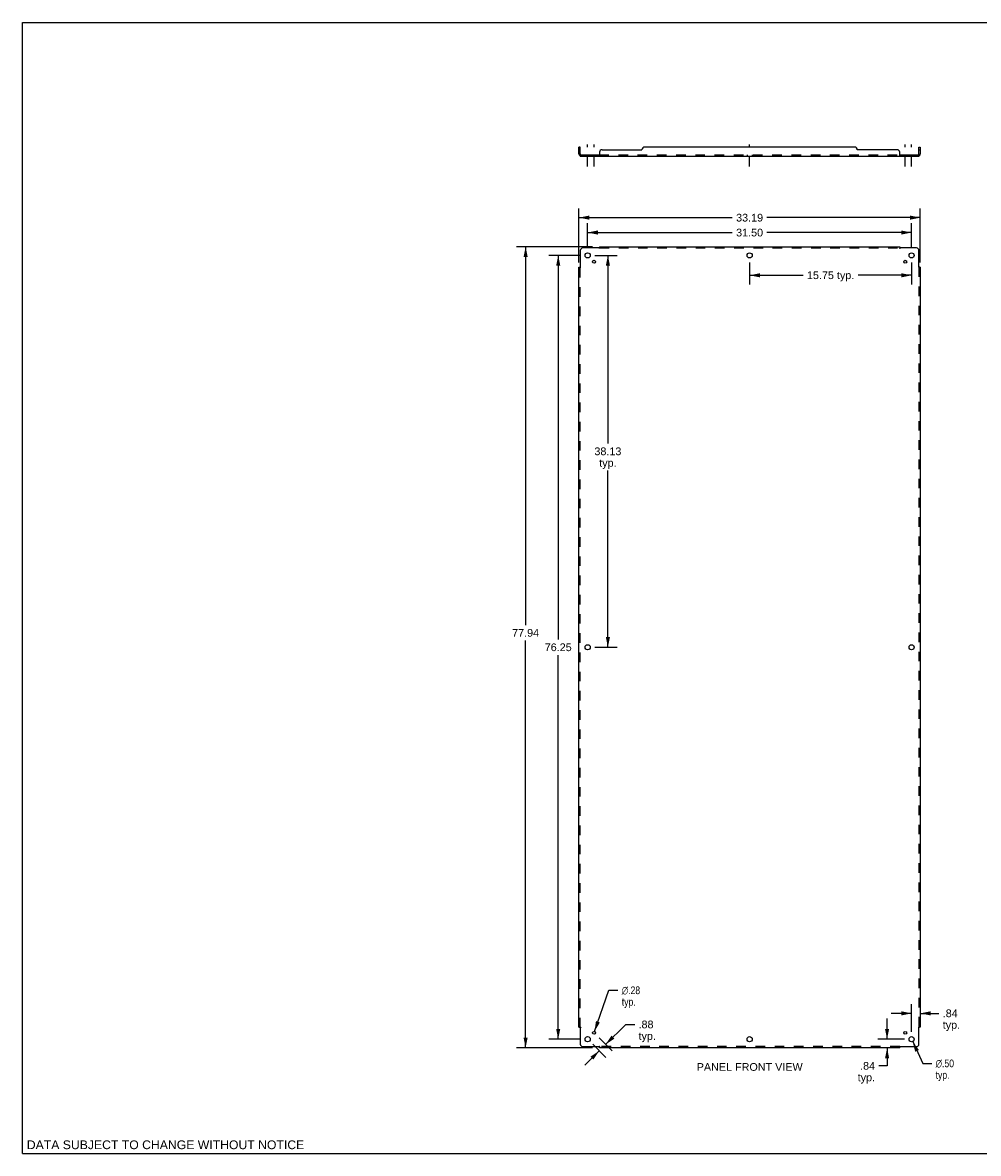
# Model space of a CAD drawing. Header units: inches. Extents: x 0 to 170, y 0 to 110.
# Tile 1 of 2: x 0 to 93, y 0 to 110. Entities that reach past the tile are written whole.
import ezdxf

# ---------------------------------------------------------------- set-up
doc = ezdxf.new("R2010")
doc.units = ezdxf.units.IN
doc.header["$LTSCALE"] = 9.35
doc.header["$MEASUREMENT"] = 0
doc.linetypes.add('DASHED', pattern=[0.2, 0.1, -0.1])
doc.linetypes.add('HIDDEN', pattern=[0.2, 0.1, -0.1])
doc.layers.get('0').update_dxf_attribs({"linetype": 'CONTINUOUS'})
for name, color, linetype in [('21_WIDE_OR_GREATER', 7, 'CONTINUOUS'), ('DEFAULT_2', 8, 'HIDDEN'), ('DIMENSIONS', 7, 'CONTINUOUS')]:
    doc.layers.add(name, color=color, linetype=linetype)
doc.styles.get("Standard").update_dxf_attribs({"font": 'arial.ttf'})
doc.styles.add('TEXTSTYLE_1', font='gdt', dxfattribs={"width": 0.8})
doc.dimstyles.new('DIMSTYLE_1', dxfattribs={"dimtxt": 0.75, "dimasz": 1, "dimexe": 0.09, "dimexo": 0.07, "dimgap": 0.0375, "dimtad": 0, "dimtih": 1, "dimtoh": 1, "dimzin": 4, "dimdsep": 46, "dimtxsty": 'Standard', "dimblk": '_FILLED', "dimblk1": '_FILLED', "dimblk2": '_FILLED', "dimcen": 0.09, "dimadec": 3, "dimazin": 1, "dimtfac": 1, "dimtdec": 3, "dimtofl": 0, "dimtmove": 0, "dimatfit": 3, "dimldrblk": '_FILLED', "dimfxl": 0, "dimtolj": 1, "dimtzin": 4, "dimarcsym": 0})
doc.dimstyles.new('DIMSTYLE_2', dxfattribs={"dimtxt": 0.75, "dimasz": 1, "dimexe": 0.09, "dimexo": 0.07, "dimgap": 0.09, "dimtad": 0, "dimtih": 1, "dimtoh": 1, "dimzin": 4, "dimdsep": 46, "dimtxsty": 'Standard', "dimblk": '_FILLED', "dimblk1": '_FILLED', "dimblk2": '_FILLED', "dimcen": 0.09, "dimadec": 3, "dimazin": 1, "dimtfac": 1, "dimtdec": 3, "dimtofl": 0, "dimtmove": 0, "dimatfit": 1, "dimldrblk": '_FILLED', "dimfxl": 0, "dimtolj": 1, "dimtzin": 4, "dimarcsym": 0})

# ---------------------------------------------------------------- blocks, each defined once
blk = doc.blocks.new('_FILLED')
at = {"color": 0, "linetype": 'ByBlock'}
blk.add_solid([(0, 0), (-1, 0.2), (-1, -0.2)], dxfattribs=at)
blk = doc.blocks.new('*D1')
at = {"layer": 'DIMENSIONS', "color": 2, "linetype": 'Continuous'}
for p, q in [((55.64, 87.36), (57.81, 87.36)), ((56.91, 87.36), (56.91, 69.05)), ((56.91, 49.23), (56.91, 66.42)), ((55.64, 49.23), (57.81, 49.23))]:
    blk.add_line(p, q, dxfattribs=at)
for p, rotation in [((56.91, 87.36), 90), ((56.91, 49.23), 270)]:
    blk.add_blockref('_FILLED', p, dxfattribs=dict(at, rotation=rotation))
at = {"layer": 'DIMENSIONS', "color": 2, "linetype": 'Continuous', "insert": (56.91, 68.67), "char_height": 0.75, "width": 2.6208, "attachment_point": 2, "line_spacing_factor": 0.9}
blk.add_mtext('38.13\\Ptyp.', dxfattribs=at)
blk = doc.blocks.new('*D2')
at = {"layer": 'DIMENSIONS', "color": 2, "linetype": 'Continuous'}
for p, q in [((70.69, 86.66), (70.69, 84.52)), ((86.44, 86.66), (86.44, 84.52)), ((70.69, 85.42), (75.89, 85.42)), ((86.44, 85.42), (81.24, 85.42))]:
    blk.add_line(p, q, dxfattribs=at)
at = {"layer": 'DIMENSIONS', "color": 2, "linetype": 'Continuous', "rotation": 180}
blk.add_blockref('_FILLED', (70.69, 85.42), dxfattribs=at)
at = {"layer": 'DIMENSIONS', "color": 2, "linetype": 'Continuous'}
blk.add_blockref('_FILLED', (86.44, 85.42), dxfattribs=at)
at = {"layer": 'DIMENSIONS', "color": 2, "linetype": 'Continuous', "insert": (78.57, 85.8), "char_height": 0.75, "width": 4.5976, "attachment_point": 2, "line_spacing_factor": 0.9}
blk.add_mtext('15.75 typ.', dxfattribs=at)
blk = doc.blocks.new('*D3')
at = {"layer": 'DIMENSIONS', "color": 2, "linetype": 'Continuous'}
for p, q in [((54.94, 88.06), (54.94, 90.48)), ((86.44, 88.06), (86.44, 90.48)), ((54.94, 89.58), (69.01, 89.58)), ((86.44, 89.58), (72.38, 89.58))]:
    blk.add_line(p, q, dxfattribs=at)
at = {"layer": 'DIMENSIONS', "color": 2, "linetype": 'Continuous', "rotation": 180}
blk.add_blockref('_FILLED', (54.94, 89.58), dxfattribs=at)
at = {"layer": 'DIMENSIONS', "color": 2, "linetype": 'Continuous'}
blk.add_blockref('_FILLED', (86.44, 89.58), dxfattribs=at)
at = {"layer": 'DIMENSIONS', "color": 2, "linetype": 'Continuous', "insert": (70.69, 89.95), "char_height": 0.75, "width": 2.6208, "attachment_point": 2, "line_spacing_factor": 0.9}
blk.add_mtext('31.50', dxfattribs=at)
blk = doc.blocks.new('*D4')
at = {"layer": 'DIMENSIONS', "color": 2, "linetype": 'Continuous'}
for p, q in [((54.1, 86.65), (54.1, 91.93)), ((87.29, 86.65), (87.29, 91.93)), ((54.1, 91.03), (69.01, 91.03)), ((87.29, 91.03), (72.38, 91.03))]:
    blk.add_line(p, q, dxfattribs=at)
at = {"layer": 'DIMENSIONS', "color": 2, "linetype": 'Continuous', "rotation": 180}
blk.add_blockref('_FILLED', (54.1, 91.03), dxfattribs=at)
at = {"layer": 'DIMENSIONS', "color": 2, "linetype": 'Continuous'}
blk.add_blockref('_FILLED', (87.29, 91.03), dxfattribs=at)
at = {"layer": 'DIMENSIONS', "color": 2, "linetype": 'Continuous', "insert": (70.69, 91.4), "char_height": 0.75, "width": 2.6208, "attachment_point": 2, "line_spacing_factor": 0.9}
blk.add_mtext('33.19', dxfattribs=at)
blk = doc.blocks.new('*D5')
at = {"layer": 'DIMENSIONS', "color": 2, "linetype": 'Continuous'}
for p, q in [((54.24, 87.36), (51.18, 87.36)), ((52.08, 87.36), (52.08, 49.98)), ((52.08, 11.11), (52.08, 48.48)), ((54.24, 11.11), (51.18, 11.11))]:
    blk.add_line(p, q, dxfattribs=at)
for p, rotation in [((52.08, 87.36), 90), ((52.08, 11.11), 270)]:
    blk.add_blockref('_FILLED', p, dxfattribs=dict(at, rotation=rotation))
at = {"layer": 'DIMENSIONS', "color": 2, "linetype": 'Continuous', "insert": (52.08, 49.61), "char_height": 0.75, "width": 2.6208, "attachment_point": 2, "line_spacing_factor": 0.9}
blk.add_mtext('76.25', dxfattribs=at)
blk = doc.blocks.new('*D6')
at = {"layer": '21_WIDE_OR_GREATER', "color": 2, "linetype": 'Continuous'}
for p, q in [((55.4, 88.2), (48.01, 88.2)), ((48.91, 88.2), (48.91, 51.39)), ((48.91, 10.26), (48.91, 49.89)), ((55.4, 10.26), (48.01, 10.26))]:
    blk.add_line(p, q, dxfattribs=at)
for p, rotation in [((48.91, 88.2), 90), ((48.91, 10.26), 270)]:
    blk.add_blockref('_FILLED', p, dxfattribs=dict(at, rotation=rotation))
at = {"layer": '21_WIDE_OR_GREATER', "color": 2, "linetype": 'Continuous', "insert": (48.91, 51.01), "char_height": 0.75, "width": 2.6208, "attachment_point": 2, "line_spacing_factor": 0.9}
blk.add_mtext('77.94', dxfattribs=at)
blk = doc.blocks.new('*D7')
at = {"layer": 'DIMENSIONS', "color": 2, "linetype": 'Continuous'}
for p, q in [((55.61, 11.86), (57.01, 15.87)), ((57.01, 15.87), (57.88, 15.87))]:
    blk.add_line(p, q, dxfattribs=at)
at = {"layer": 'DIMENSIONS', "color": 2, "linetype": 'Continuous', "rotation": 250.7183775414}
blk.add_blockref('_FILLED', (55.61, 11.86), dxfattribs=at)
at = {"layer": 'DIMENSIONS', "color": 2, "linetype": 'Continuous', "insert": (58.26, 16.24), "char_height": 0.75, "width": 2.4554, "attachment_point": 1, "line_spacing_factor": 0.9, "style": 'TEXTSTYLE_1'}
blk.add_mtext('{\\fgdt;n}\\fArial;.28\\Ptyp.', dxfattribs=at)
blk = doc.blocks.new('*D8')
at = {"layer": 'DIMENSIONS', "color": 2, "linetype": 'Continuous'}
for p, q in [((56.69, 10.6), (58.64, 12.55)), ((58.64, 12.55), (59.52, 12.55)), ((56.06, 11.23), (57.33, 9.96)), ((56.07, 9.98), (54.66, 8.57)), ((55.44, 10.61), (56.71, 9.34))]:
    blk.add_line(p, q, dxfattribs=at)
for p, rotation in [((56.69, 10.6), 225), ((56.07, 9.98), 45)]:
    blk.add_blockref('_FILLED', p, dxfattribs=dict(at, rotation=rotation))
at = {"layer": 'DIMENSIONS', "color": 2, "linetype": 'Continuous', "insert": (59.89, 12.92), "char_height": 0.75, "width": 1.6868, "attachment_point": 1, "line_spacing_factor": 0.9}
blk.add_mtext('.88\\Ptyp.', dxfattribs=at)
blk = doc.blocks.new('*D9')
at = {"layer": 'DIMENSIONS', "color": 2, "linetype": 'Continuous'}
for p, q in [((86.55, 10.88), (87.53, 8.75)), ((87.53, 8.75), (88.41, 8.75))]:
    blk.add_line(p, q, dxfattribs=at)
at = {"layer": 'DIMENSIONS', "color": 2, "linetype": 'Continuous', "rotation": 114.7864448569}
blk.add_blockref('_FILLED', (86.55, 10.88), dxfattribs=at)
at = {"layer": 'DIMENSIONS', "color": 2, "linetype": 'Continuous', "insert": (88.78, 9.13), "char_height": 0.75, "width": 2.4554, "attachment_point": 1, "line_spacing_factor": 0.9, "style": 'TEXTSTYLE_1'}
blk.add_mtext('{\\fgdt;n}\\fArial;.50\\Ptyp.', dxfattribs=at)
blk = doc.blocks.new('*D10')
at = {"layer": '21_WIDE_OR_GREATER', "color": 2, "linetype": 'Continuous'}
for p, q in [((84.06, 11.11), (84.06, 13.11)), ((85.74, 11.11), (83.16, 11.11)), ((84.06, 10.26), (84.06, 8.51)), ((84.06, 8.51), (83.26, 8.51))]:
    blk.add_line(p, q, dxfattribs=at)
for p, rotation in [((84.06, 11.11), 270), ((84.06, 10.26), 90)]:
    blk.add_blockref('_FILLED', p, dxfattribs=dict(at, rotation=rotation))
at = {"layer": '21_WIDE_OR_GREATER', "color": 2, "linetype": 'Continuous', "insert": (82.89, 8.89), "char_height": 0.75, "width": 1.6868, "attachment_point": 3, "line_spacing_factor": 0.9}
blk.add_mtext('.84\\Ptyp.', dxfattribs=at)
blk = doc.blocks.new('*D11')
at = {"layer": 'DIMENSIONS', "color": 2, "linetype": 'Continuous'}
for p, q in [((86.44, 11.81), (86.44, 14.52)), ((86.44, 13.62), (84.44, 13.62)), ((87.29, 13.62), (89.1, 13.62))]:
    blk.add_line(p, q, dxfattribs=at)
blk.add_blockref('_FILLED', (86.44, 13.62), dxfattribs=at)
at = {"layer": 'DIMENSIONS', "color": 2, "linetype": 'Continuous', "rotation": 180}
blk.add_blockref('_FILLED', (87.29, 13.62), dxfattribs=at)
at = {"layer": 'DIMENSIONS', "color": 2, "linetype": 'Continuous', "insert": (89.47, 14), "char_height": 0.75, "width": 1.6868, "attachment_point": 1, "line_spacing_factor": 0.9}
blk.add_mtext('.84\\Ptyp.', dxfattribs=at)

msp = doc.modelspace()

# ---------------------------------------------------------------- linework, layer by layer
at = {"color": 7, "linetype": 'Continuous'}
for p, q in [((0, 0), (0, 110)), ((0, 110), (170, 110)), ((54.225, 97.888), (54.1, 97.888)), ((54.225, 97.638), (54.1, 97.638)), ((54.186, 97.067), (54.225, 97.114)), ((54.225, 97.25), (54.225, 97.888)), ((54.225, 97.138), (54.225, 97.013)), ((54.225, 97.138), (56.064, 97.138)), ((56.064, 97.138), (56.064, 97.013)), ((85.323, 97.138), (87.162, 97.138)), ((85.323, 97.138), (85.323, 97.013)), ((87.162, 97.888), (87.287, 97.888)), ((87.162, 97.25), (87.162, 97.888)), ((87.162, 97.638), (87.287, 97.638)), ((87.162, 97.138), (87.162, 97.013)), ((87.201, 97.067), (87.162, 97.114)), ((0, 0), (170, 0))]:
    msp.add_line(p, q, dxfattribs=at)
at = {"color": 2, "linetype": 'DASHED'}
for p, q in [((54.944, 96.013), (54.944, 98.138)), ((55.562, 96.013), (55.562, 98.138)), ((70.694, 96.013), (70.694, 98.138)), ((85.825, 96.013), (85.825, 98.138)), ((86.444, 96.013), (86.444, 98.138))]:
    msp.add_line(p, q, dxfattribs=at)
at = {"color": 3, "linetype": 'Continuous'}
for p, q in [((54.1, 97.25), (54.1, 97.888)), ((54.225, 97.013), (87.162, 97.013)), ((56.1, 97.388), (56.1, 97.067)), ((56.35, 97.638), (60.225, 97.638)), ((80.912, 97.888), (60.475, 97.888)), ((85.037, 97.638), (81.162, 97.638)), ((85.287, 97.067), (85.287, 97.388)), ((87.287, 97.888), (87.287, 97.25)), ((56.064, 88.077), (54.475, 88.077)), ((56.083, 88.096), (56.076, 88.089)), ((56.1, 88.202), (56.1, 88.115)), ((56.1, 88.202), (85.287, 88.202)), ((85.287, 88.202), (85.287, 88.115)), ((86.912, 88.077), (85.323, 88.077)), ((54.225, 87.827), (54.225, 86.237)), ((87.162, 86.237), (87.162, 87.827)), ((54.1, 12.264), (54.1, 86.202)), ((54.1, 86.202), (54.186, 86.202)), ((87.181, 86.219), (87.175, 86.225)), ((87.287, 86.202), (87.201, 86.202)), ((87.287, 86.202), (87.287, 12.264)), ((54.1, 12.264), (54.186, 12.264)), ((54.206, 12.247), (54.212, 12.241)), ((54.225, 12.229), (54.225, 10.639)), ((87.162, 10.639), (87.162, 12.229)), ((87.287, 12.264), (87.201, 12.264)), ((54.475, 10.389), (56.064, 10.389)), ((56.1, 10.264), (56.1, 10.351)), ((85.287, 10.264), (56.1, 10.264)), ((85.287, 10.264), (85.287, 10.351)), ((85.304, 10.371), (85.311, 10.377)), ((85.323, 10.389), (86.912, 10.389))]:
    msp.add_line(p, q, dxfattribs=at)
for points in [[(54.186, 97.067), (54.188, 97.065), (54.191, 97.063), (54.193, 97.06), (54.195, 97.057), (54.196, 97.054), (54.198, 97.05), (54.2, 97.047), (54.201, 97.043), (54.205, 97.036)], [(54.205, 97.036), (54.206, 97.033), (54.208, 97.029), (54.209, 97.026), (54.211, 97.024), (54.212, 97.021), (54.214, 97.019), (54.216, 97.017), (54.218, 97.015), (54.22, 97.014), (54.222, 97.014), (54.223, 97.013), (54.225, 97.013)], [(56.089, 97.047), (56.086, 97.039), (56.084, 97.036), (56.083, 97.033), (56.081, 97.029), (56.08, 97.026), (56.078, 97.024), (56.076, 97.021), (56.074, 97.019), (56.073, 97.017), (56.071, 97.015), (56.069, 97.014), (56.067, 97.014), (56.066, 97.013), (56.064, 97.013)], [(56.1, 97.067), (56.098, 97.065), (56.097, 97.063), (56.095, 97.06), (56.093, 97.057), (56.092, 97.054), (56.09, 97.05), (56.089, 97.047)], [(85.287, 97.067), (85.289, 97.065), (85.29, 97.063), (85.292, 97.06), (85.294, 97.057), (85.295, 97.054), (85.297, 97.05), (85.298, 97.047), (85.301, 97.039)], [(85.301, 97.039), (85.303, 97.036), (85.304, 97.033), (85.306, 97.029), (85.307, 97.026), (85.309, 97.024), (85.311, 97.021), (85.313, 97.019), (85.314, 97.017), (85.316, 97.015), (85.318, 97.014), (85.32, 97.014), (85.321, 97.013), (85.323, 97.013)], [(87.186, 97.043), (87.182, 97.036), (87.181, 97.033), (87.179, 97.029), (87.178, 97.026), (87.176, 97.024), (87.175, 97.021), (87.173, 97.019), (87.171, 97.017), (87.169, 97.015), (87.167, 97.014), (87.165, 97.014), (87.164, 97.013), (87.162, 97.013)], [(87.201, 97.067), (87.199, 97.065), (87.196, 97.063), (87.194, 97.06), (87.193, 97.057), (87.191, 97.054), (87.189, 97.05), (87.187, 97.047), (87.186, 97.043)], [(56.076, 88.089), (56.074, 88.087), (56.073, 88.085), (56.071, 88.084), (56.069, 88.082), (56.067, 88.08), (56.066, 88.078), (56.064, 88.077)], [(56.1, 88.115), (56.098, 88.113), (56.097, 88.111), (56.095, 88.109), (56.093, 88.107), (56.092, 88.105), (56.09, 88.103), (56.089, 88.102), (56.087, 88.1), (56.086, 88.099), (56.084, 88.097), (56.083, 88.096)], [(85.287, 88.115), (85.289, 88.113), (85.29, 88.111), (85.292, 88.109), (85.294, 88.107), (85.295, 88.105), (85.297, 88.103), (85.298, 88.102), (85.3, 88.1), (85.301, 88.099), (85.303, 88.097), (85.304, 88.096)], [(85.304, 88.096), (85.311, 88.089), (85.313, 88.087), (85.314, 88.085), (85.316, 88.084), (85.318, 88.082), (85.32, 88.08), (85.321, 88.078), (85.323, 88.077)], [(54.186, 86.202), (54.188, 86.203), (54.191, 86.205), (54.193, 86.207), (54.195, 86.208), (54.196, 86.21), (54.198, 86.211), (54.2, 86.213), (54.201, 86.214), (54.203, 86.216), (54.205, 86.217), (54.206, 86.219)], [(54.206, 86.219), (54.212, 86.225), (54.214, 86.227), (54.216, 86.229), (54.218, 86.231), (54.22, 86.233), (54.222, 86.234), (54.223, 86.236), (54.225, 86.237)], [(87.175, 86.225), (87.173, 86.227), (87.171, 86.229), (87.169, 86.231), (87.167, 86.233), (87.165, 86.234), (87.164, 86.236), (87.162, 86.237)], [(87.201, 86.202), (87.199, 86.203), (87.196, 86.205), (87.194, 86.207), (87.193, 86.208), (87.191, 86.21), (87.189, 86.211), (87.187, 86.213), (87.186, 86.214), (87.184, 86.216), (87.182, 86.217), (87.181, 86.219)], [(54.186, 12.264), (54.188, 12.263), (54.191, 12.261), (54.193, 12.26), (54.195, 12.258), (54.196, 12.256), (54.198, 12.255), (54.2, 12.253), (54.201, 12.252), (54.203, 12.25), (54.205, 12.249), (54.206, 12.247)], [(54.212, 12.241), (54.214, 12.239), (54.216, 12.237), (54.218, 12.235), (54.22, 12.234), (54.222, 12.232), (54.223, 12.23), (54.225, 12.229)], [(87.181, 12.247), (87.175, 12.241), (87.173, 12.239), (87.171, 12.237), (87.169, 12.235), (87.167, 12.234), (87.165, 12.232), (87.164, 12.23), (87.162, 12.229)], [(87.201, 12.264), (87.199, 12.263), (87.196, 12.261), (87.194, 12.26), (87.193, 12.258), (87.191, 12.256), (87.189, 12.255), (87.187, 12.253), (87.186, 12.252), (87.184, 12.25), (87.182, 12.249), (87.181, 12.247)], [(56.083, 10.371), (56.076, 10.377), (56.074, 10.379), (56.073, 10.381), (56.071, 10.383), (56.069, 10.384), (56.067, 10.386), (56.066, 10.388), (56.064, 10.389)], [(56.1, 10.351), (56.098, 10.353), (56.097, 10.355), (56.095, 10.357), (56.093, 10.359), (56.092, 10.361), (56.09, 10.363), (56.089, 10.364), (56.087, 10.366), (56.086, 10.368), (56.084, 10.369), (56.083, 10.371)], [(85.287, 10.351), (85.289, 10.353), (85.29, 10.355), (85.292, 10.357), (85.294, 10.359), (85.295, 10.361), (85.297, 10.363), (85.298, 10.364), (85.3, 10.366), (85.301, 10.368), (85.303, 10.369), (85.304, 10.371)], [(85.311, 10.377), (85.313, 10.379), (85.314, 10.381), (85.316, 10.383), (85.318, 10.384), (85.32, 10.386), (85.321, 10.388), (85.323, 10.389)]]:
    msp.add_lwpolyline(points, dxfattribs=at)
at = {"color": 7, "linetype": 'Continuous'}
for points in [[(54.237, 97.143), (54.235, 97.142), (54.233, 97.141), (54.23, 97.14), (54.228, 97.139)], [(54.248, 97.153), (54.246, 97.151), (54.244, 97.149), (54.242, 97.147), (54.24, 97.145), (54.237, 97.143)], [(54.266, 97.164), (54.265, 97.164), (54.264, 97.164), (54.263, 97.164), (54.262, 97.164), (54.261, 97.164), (54.26, 97.163), (54.259, 97.162), (54.257, 97.161), (54.256, 97.159), (54.254, 97.158), (54.252, 97.156), (54.248, 97.153)], [(56.077, 97.149), (56.076, 97.147), (56.075, 97.145), (56.073, 97.143), (56.072, 97.142), (56.07, 97.141), (56.069, 97.14), (56.067, 97.139), (56.066, 97.138), (56.064, 97.138)], [(56.1, 97.164), (56.098, 97.164), (56.096, 97.164), (56.095, 97.164), (56.093, 97.164), (56.091, 97.164), (56.09, 97.163), (56.088, 97.162), (56.087, 97.161), (56.085, 97.159), (56.084, 97.158), (56.083, 97.156), (56.081, 97.155), (56.08, 97.153), (56.077, 97.149)], [(85.287, 97.164), (85.289, 97.164), (85.291, 97.164), (85.292, 97.164), (85.294, 97.164), (85.296, 97.164), (85.297, 97.163), (85.299, 97.162), (85.3, 97.161), (85.302, 97.159), (85.303, 97.158), (85.304, 97.156), (85.306, 97.155), (85.307, 97.153)], [(85.307, 97.153), (85.31, 97.149), (85.311, 97.147), (85.312, 97.145), (85.314, 97.143), (85.315, 97.142), (85.317, 97.141), (85.318, 97.14), (85.32, 97.139), (85.321, 97.138), (85.323, 97.138)], [(87.121, 97.164), (87.122, 97.164), (87.123, 97.164), (87.124, 97.164), (87.125, 97.164), (87.126, 97.164), (87.127, 97.163), (87.128, 97.162), (87.13, 97.161), (87.131, 97.159), (87.133, 97.158), (87.135, 97.156)], [(87.135, 97.156), (87.139, 97.153), (87.141, 97.151), (87.143, 97.149), (87.145, 97.147), (87.148, 97.145), (87.15, 97.143)], [(87.15, 97.143), (87.152, 97.142), (87.155, 97.141), (87.157, 97.14), (87.159, 97.139)]]:
    msp.add_lwpolyline(points, dxfattribs=at)
at = {"color": 3, "linetype": 'Continuous'}
for centre, radius in [((54.944, 87.358), 0.25), ((70.694, 87.358), 0.25), ((86.444, 87.358), 0.25), ((55.562, 86.739), 0.141), ((85.825, 86.739), 0.141), ((54.944, 49.233), 0.25), ((86.444, 49.233), 0.25), ((54.944, 11.108), 0.25), ((55.562, 11.727), 0.141), ((70.694, 11.108), 0.25), ((85.825, 11.727), 0.141), ((86.444, 11.108), 0.25)]:
    msp.add_circle(centre, radius, dxfattribs=at)
for centre, radius, start, end in [((54.337, 97.25), 0.237, 180, 230.56585), ((56.35, 97.388), 0.25, 90, 180), ((60.475, 97.638), 0.25, 90, 180), ((80.912, 97.638), 0.25, 0, 90), ((85.037, 97.388), 0.25, 0, 90), ((87.05, 97.25), 0.237, 309.43415, 360), ((54.475, 87.827), 0.25, 90, 180), ((86.912, 87.827), 0.25, 0, 90), ((54.475, 10.639), 0.25, 180, 270), ((86.912, 10.639), 0.25, 270, 360)]:
    msp.add_arc(centre, radius, start, end, dxfattribs=at)
at = {"color": 7, "linetype": 'Continuous'}
for centre, start, end in [((54.337, 97.25), 180, 270), ((87.05, 97.25), 270, 360)]:
    msp.add_arc(centre, 0.112, start, end, dxfattribs=at)
at = {"layer": 'DEFAULT_2', "color": 8, "linetype": 'HIDDEN'}
for p, q in [((54.225, 97.114), (54.266, 97.164)), ((54.225, 97.079), (54.225, 97.079)), ((54.245, 97.139), (54.245, 97.138)), ((54.248, 97.142), (54.248, 97.142)), ((54.694, 97.138), (54.694, 97.013)), ((55.194, 97.138), (55.194, 97.013)), ((55.422, 97.138), (55.422, 97.013)), ((55.703, 97.138), (55.703, 97.013)), ((56.064, 97.138), (85.323, 97.138)), ((70.444, 97.138), (70.444, 97.013)), ((70.944, 97.138), (70.944, 97.013)), ((85.684, 97.138), (85.684, 97.013)), ((85.965, 97.138), (85.965, 97.013)), ((86.194, 97.138), (86.194, 97.013)), ((86.694, 97.138), (86.694, 97.013)), ((87.162, 97.114), (87.121, 97.164)), ((56.1, 88.115), (56.1, 88.036)), ((56.1, 88.077), (85.287, 88.077)), ((60.225, 88.077), (60.225, 88.202)), ((81.162, 88.077), (81.162, 88.202)), ((85.287, 88.115), (85.287, 88.036)), ((54.186, 86.202), (54.266, 86.202)), ((54.225, 12.264), (54.225, 86.202)), ((87.121, 86.202), (87.201, 86.202)), ((87.162, 86.202), (87.162, 12.264)), ((54.225, 82.077), (54.1, 82.077)), ((87.162, 82.077), (87.287, 82.077)), ((54.225, 16.389), (54.1, 16.389)), ((87.162, 16.389), (87.287, 16.389)), ((54.186, 12.264), (54.266, 12.264)), ((87.121, 12.264), (87.201, 12.264)), ((56.1, 10.351), (56.1, 10.43)), ((85.287, 10.389), (56.1, 10.389)), ((60.225, 10.389), (60.225, 10.264)), ((81.162, 10.389), (81.162, 10.264)), ((85.287, 10.351), (85.287, 10.43))]:
    msp.add_line(p, q, dxfattribs=at)
for points in [[(54.225, 97.079), (54.225, 97.079), (54.225, 97.079), (54.225, 97.079), (54.225, 97.08), (54.225, 97.08), (54.225, 97.081), (54.225, 97.081), (54.225, 97.082), (54.225, 97.082), (54.225, 97.083), (54.225, 97.084), (54.226, 97.084), (54.226, 97.085), (54.226, 97.086), (54.226, 97.087), (54.226, 97.087), (54.226, 97.088), (54.226, 97.089), (54.227, 97.089), (54.227, 97.09), (54.227, 97.091), (54.227, 97.092), (54.227, 97.093), (54.228, 97.093), (54.228, 97.094), (54.228, 97.095), (54.228, 97.096), (54.228, 97.097), (54.229, 97.097), (54.229, 97.098), (54.229, 97.099), (54.229, 97.1), (54.23, 97.101), (54.23, 97.102), (54.23, 97.103), (54.231, 97.104), (54.231, 97.104), (54.231, 97.105), (54.231, 97.106), (54.232, 97.107), (54.232, 97.108), (54.232, 97.109), (54.233, 97.11), (54.233, 97.111), (54.233, 97.112), (54.234, 97.113), (54.234, 97.114), (54.235, 97.115), (54.235, 97.116), (54.235, 97.117), (54.236, 97.118), (54.236, 97.119), (54.237, 97.12), (54.237, 97.121), (54.237, 97.122), (54.238, 97.123), (54.238, 97.124), (54.239, 97.125), (54.239, 97.126), (54.239, 97.127), (54.24, 97.128), (54.24, 97.129), (54.241, 97.129), (54.241, 97.13), (54.241, 97.131), (54.242, 97.132), (54.242, 97.133), (54.243, 97.133), (54.243, 97.134), (54.243, 97.135), (54.244, 97.135), (54.244, 97.136), (54.245, 97.137), (54.245, 97.138), (54.245, 97.138), (54.246, 97.139), (54.246, 97.139), (54.246, 97.14), (54.247, 97.141), (54.247, 97.141), (54.247, 97.142), (54.248, 97.142), (54.248, 97.142), (54.248, 97.142)], [(54.228, 97.139), (54.226, 97.138), (54.225, 97.138)], [(54.225, 97.081), (54.225, 97.081), (54.225, 97.08), (54.225, 97.08), (54.225, 97.079), (54.225, 97.079), (54.225, 97.079), (54.225, 97.079)], [(54.248, 97.142), (54.248, 97.142), (54.248, 97.142), (54.247, 97.142), (54.247, 97.142), (54.247, 97.141), (54.247, 97.141), (54.246, 97.14), (54.246, 97.14), (54.246, 97.139), (54.245, 97.139)], [(87.142, 97.139), (87.142, 97.139), (87.141, 97.14), (87.141, 97.14), (87.141, 97.141), (87.14, 97.141), (87.14, 97.141), (87.14, 97.142), (87.14, 97.142), (87.139, 97.142), (87.139, 97.142), (87.139, 97.142)], [(87.139, 97.142), (87.139, 97.142), (87.139, 97.142), (87.14, 97.142), (87.14, 97.142), (87.14, 97.141), (87.14, 97.141), (87.141, 97.14), (87.141, 97.14), (87.141, 97.139), (87.142, 97.138), (87.142, 97.138), (87.142, 97.137), (87.143, 97.137), (87.143, 97.136), (87.143, 97.135), (87.144, 97.135), (87.144, 97.134), (87.144, 97.133), (87.145, 97.132), (87.145, 97.132), (87.146, 97.131), (87.146, 97.13), (87.146, 97.129), (87.147, 97.129), (87.147, 97.128), (87.147, 97.127), (87.148, 97.126), (87.148, 97.126), (87.149, 97.125), (87.149, 97.124), (87.149, 97.123), (87.15, 97.122), (87.15, 97.121), (87.15, 97.12), (87.151, 97.119), (87.151, 97.119), (87.152, 97.118), (87.152, 97.117), (87.152, 97.116), (87.153, 97.115), (87.153, 97.114), (87.153, 97.113), (87.154, 97.112), (87.154, 97.11), (87.155, 97.109), (87.155, 97.108), (87.155, 97.107), (87.156, 97.106), (87.156, 97.105), (87.156, 97.104), (87.157, 97.103), (87.157, 97.102), (87.157, 97.1), (87.158, 97.099), (87.158, 97.098), (87.158, 97.097), (87.159, 97.096), (87.159, 97.095), (87.159, 97.094), (87.16, 97.093), (87.16, 97.092), (87.16, 97.091), (87.16, 97.09), (87.161, 97.089), (87.161, 97.088), (87.161, 97.087), (87.161, 97.086), (87.161, 97.085), (87.162, 97.084), (87.162, 97.083), (87.162, 97.082), (87.162, 97.081), (87.162, 97.081), (87.162, 97.08), (87.162, 97.079), (87.162, 97.079), (87.162, 97.079)], [(87.159, 97.139), (87.161, 97.138), (87.162, 97.138)], [(87.162, 97.079), (87.162, 97.079), (87.162, 97.079), (87.162, 97.079), (87.162, 97.079), (87.162, 97.079), (87.162, 97.079), (87.162, 97.08), (87.162, 97.08), (87.162, 97.081), (87.162, 97.081)], [(56.077, 88.058), (56.075, 88.062), (56.073, 88.065), (56.072, 88.067), (56.07, 88.069), (56.069, 88.071), (56.067, 88.073), (56.066, 88.075), (56.064, 88.077)], [(56.1, 88.036), (56.098, 88.037), (56.096, 88.037), (56.095, 88.038), (56.093, 88.039), (56.091, 88.04), (56.09, 88.041), (56.088, 88.043), (56.087, 88.044), (56.085, 88.046), (56.084, 88.048), (56.083, 88.049), (56.081, 88.051), (56.08, 88.053), (56.079, 88.055), (56.077, 88.058)], [(85.287, 88.036), (85.289, 88.037), (85.291, 88.037), (85.292, 88.038), (85.294, 88.039), (85.296, 88.04), (85.297, 88.041), (85.299, 88.043), (85.3, 88.044), (85.302, 88.046), (85.303, 88.048), (85.304, 88.049), (85.306, 88.051), (85.307, 88.053), (85.308, 88.055), (85.31, 88.058), (85.312, 88.062)], [(85.312, 88.062), (85.314, 88.065), (85.315, 88.067), (85.317, 88.069), (85.318, 88.071), (85.32, 88.073), (85.321, 88.075), (85.323, 88.077)], [(54.24, 86.227), (54.237, 86.228), (54.235, 86.23), (54.233, 86.231), (54.23, 86.233), (54.228, 86.234), (54.226, 86.236), (54.225, 86.237)], [(54.266, 86.202), (54.265, 86.204), (54.264, 86.205), (54.263, 86.207), (54.262, 86.209), (54.261, 86.21), (54.26, 86.212), (54.259, 86.213), (54.257, 86.215), (54.256, 86.216), (54.254, 86.218), (54.252, 86.219), (54.25, 86.22), (54.248, 86.222), (54.246, 86.223), (54.244, 86.224), (54.24, 86.227)], [(87.121, 86.202), (87.122, 86.204), (87.123, 86.205), (87.124, 86.207), (87.125, 86.209), (87.126, 86.21), (87.127, 86.212), (87.128, 86.213), (87.13, 86.215), (87.131, 86.216), (87.133, 86.218), (87.135, 86.219), (87.137, 86.22), (87.139, 86.222), (87.141, 86.223), (87.143, 86.224)], [(87.143, 86.224), (87.148, 86.227), (87.15, 86.228), (87.152, 86.23), (87.155, 86.231), (87.157, 86.233), (87.159, 86.234), (87.161, 86.236), (87.162, 86.237)], [(54.244, 12.242), (54.24, 12.239), (54.237, 12.238), (54.235, 12.236), (54.233, 12.235), (54.23, 12.233), (54.228, 12.232), (54.226, 12.23), (54.225, 12.229)], [(54.266, 12.264), (54.265, 12.263), (54.264, 12.261), (54.263, 12.259), (54.262, 12.258), (54.261, 12.256), (54.26, 12.255), (54.259, 12.253), (54.257, 12.251), (54.256, 12.25), (54.254, 12.249), (54.252, 12.247), (54.25, 12.246), (54.248, 12.245), (54.246, 12.243), (54.244, 12.242)], [(87.121, 12.264), (87.122, 12.263), (87.123, 12.261), (87.124, 12.259), (87.125, 12.258), (87.126, 12.256), (87.127, 12.255), (87.128, 12.253), (87.13, 12.251), (87.131, 12.25), (87.133, 12.249), (87.135, 12.247), (87.137, 12.246), (87.139, 12.245), (87.141, 12.243), (87.143, 12.242), (87.148, 12.239)], [(87.148, 12.239), (87.15, 12.238), (87.152, 12.236), (87.155, 12.235), (87.157, 12.233), (87.159, 12.232), (87.161, 12.23), (87.162, 12.229)], [(56.075, 10.404), (56.073, 10.402), (56.072, 10.399), (56.07, 10.397), (56.069, 10.395), (56.067, 10.393), (56.066, 10.391), (56.064, 10.389)], [(56.1, 10.43), (56.098, 10.43), (56.096, 10.429), (56.095, 10.428), (56.093, 10.427), (56.091, 10.426), (56.09, 10.425), (56.088, 10.423), (56.087, 10.422), (56.085, 10.42), (56.084, 10.419), (56.083, 10.417), (56.081, 10.415), (56.08, 10.413), (56.079, 10.411), (56.077, 10.409), (56.075, 10.404)], [(85.287, 10.43), (85.289, 10.43), (85.291, 10.429), (85.292, 10.428), (85.294, 10.427), (85.296, 10.426), (85.297, 10.425), (85.299, 10.423), (85.3, 10.422), (85.302, 10.42), (85.303, 10.419), (85.304, 10.417), (85.306, 10.415), (85.307, 10.413), (85.308, 10.411), (85.31, 10.409)], [(85.31, 10.409), (85.312, 10.404), (85.314, 10.402), (85.315, 10.399), (85.317, 10.397), (85.318, 10.395), (85.32, 10.393), (85.321, 10.391), (85.323, 10.389)]]:
    msp.add_lwpolyline(points, dxfattribs=at)
for centre, start, end in [((54.337, 97.25), 230.56585, 270), ((87.05, 97.25), 270, 309.43415)]:
    msp.add_arc(centre, 0.237, start, end, dxfattribs=at)

# ---------------------------------------------------------------- texts
at = {"layer": 'DIMENSIONS', "color": 2, "linetype": 'Continuous', "attachment_point": 2, "line_spacing_factor": 0.9}
for s, insert, char_height, width in [('PANEL FRONT VIEW', (70.7, 8.784), 0.75, 10.28253), ('DATA SUBJECT TO CHANGE WITHOUT NOTICE', (13.897, 1.262), 0.85, 26.92825)]:
    msp.add_mtext(s, dxfattribs=dict(at, insert=insert, char_height=char_height, width=width))

# ---------------------------------------------------------------- dimensions: what is measured, and where the dimension line sits
at = {"layer": '21_WIDE_OR_GREATER', "color": 2, "linetype": 'Continuous'}
dim = msp.add_linear_dim(base=(48.912, 88.202), p1=(55.47, 10.264), p2=(55.47, 88.202), angle=90, dimstyle='DIMSTYLE_1', dxfattribs=at)
dim.commit()
dim.dimension.update_dxf_attribs({"geometry": '*D6', "text_midpoint": (48.912, 50.635), "dimtype": 160})
dim = msp.add_linear_dim(base=(84.057, 11.108), p1=(85.037, 10.264), p2=(85.814, 11.108), angle=90, text='<>\\Ptyp.', dimstyle='DIMSTYLE_1', dxfattribs=at)
dim.commit()
dim.dimension.update_dxf_attribs({"geometry": '*D10', "text_midpoint": (82.045, 7.948), "dimtype": 160})
at = {"layer": 'DIMENSIONS', "color": 2, "linetype": 'Continuous'}
dim = msp.add_linear_dim(base=(87.287, 91.028), p1=(54.1, 86.582), p2=(87.287, 86.582), dimstyle='DIMSTYLE_1', dxfattribs=at)
dim.commit()
dim.dimension.update_dxf_attribs({"geometry": '*D4', "text_midpoint": (70.692, 91.024), "dimtype": 160})
for base, p1, p2, angle, picture, middle in [((54.944, 89.577), (86.444, 87.988), (54.944, 87.988), 180, '*D3', (70.692, 89.572)), ((52.082, 11.108), (54.314, 87.358), (54.314, 11.108), 270, '*D5', (52.085, 49.229))]:
    dim = msp.add_linear_dim(base=base, p1=p1, p2=p2, angle=angle, dimstyle='DIMSTYLE_1', dxfattribs=at)
    dim.commit()
    dim.dimension.update_dxf_attribs({"geometry": picture, "text_midpoint": middle, "dimtype": 160})
for base, p1, p2, angle, text, picture, middle in [((56.912447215, 49.233114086), (55.573518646, 87.358114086), (55.573518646, 49.233114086), 270, '<>\\Ptyp.', '*D1', (56.912447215, 67.733114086)), ((70.694, 85.42), (86.444, 86.728), (70.694, 86.728), 180, '<> typ.', '*D2', (78.569, 85.42)), ((86.444, 13.622), (87.287, 12.514), (86.444, 11.738), 180, '<>\\Ptyp.', '*D11', (90.316, 13.059)), ((56.072, 9.979), (57.377, 9.912), (56.758, 9.293), 225, '<>\\Ptyp.', '*D8', (60.735, 11.986))]:
    dim = msp.add_linear_dim(base=base, p1=p1, p2=p2, angle=angle, text=text, dimstyle='DIMSTYLE_1', dxfattribs=at)
    dim.commit()
    dim.dimension.update_dxf_attribs({"geometry": picture, "text_midpoint": middle, "dimtype": 160})
for p1, p2, picture, middle in [((55.609, 11.859), (55.516, 11.594), '*D7', (59.488, 15.303)), ((86.548, 10.881), (86.339, 11.335), '*D9', (90.008, 8.191))]:
    dim = msp.add_diameter_dim_2p(p1=p1, p2=p2, text='%%c<>\\Ptyp.', dimstyle='DIMSTYLE_2', override={"dimpost": '<>'}, dxfattribs=at)
    dim.commit()
    dim.dimension.update_dxf_attribs({"geometry": picture, "text_midpoint": middle, "dimtype": 163})

doc.saveas('drawing.dxf')
